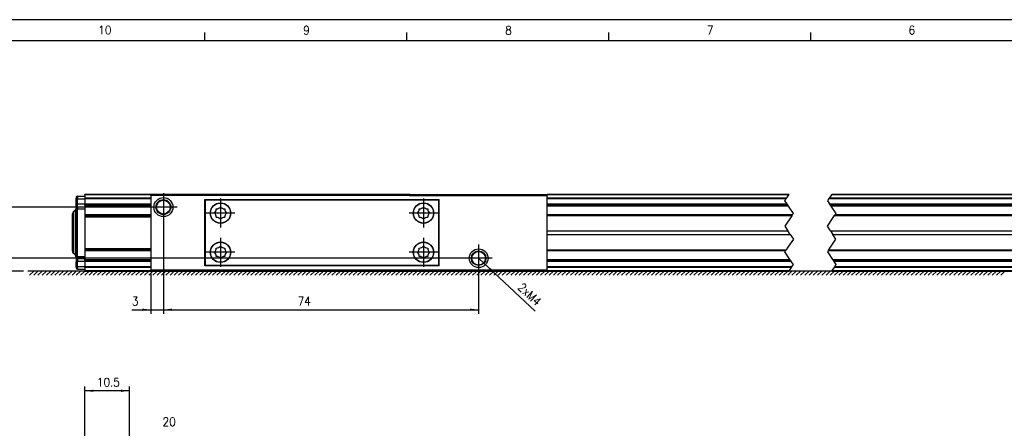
# Model space of a CAD drawing. Header units: inches. Extents: x -1131 to 657, y -1236 to -816.
# Tile 10 of 14: x -1013 to -782, y -912 to -816. Entities that reach past the tile are written whole.
import ezdxf

# ---------------------------------------------------------------- set-up
doc = ezdxf.new("R2010")
doc.units = ezdxf.units.IN
doc.linetypes.add('DOT_CENTER', pattern=[14, 12, -1, 0, -1])
doc.layers.add('1', color=7, linetype='Continuous')
doc.styles.add('CONVERTER_11', font='txt.shx', dxfattribs={"width": 0.9})
doc.dimstyles.new('ME10_DIM_13', dxfattribs={"dimtxt": 2, "dimasz": 2, "dimexe": 1, "dimexo": 1, "dimgap": 1, "dimtad": 1, "dimdec": 0, "dimdsep": 46, "dimtxsty": 'CONVERTER_11', "dimsah": 1, "dimcen": 0.09, "dimclrd": 2, "dimclre": 2, "dimclrt": 2, "dimadec": 0, "dimazin": 0, "dimtfac": 1, "dimtdec": 4, "dimtix": 1, "dimtmove": 0, "dimatfit": 3, "dimfxl": 1, "dimtolj": 1, "dimtzin": 0, "dimarcsym": 0})
doc.dimstyles.new('ME10_DIM_14', dxfattribs={"dimtxt": 2, "dimasz": 2, "dimexe": 1, "dimexo": 1, "dimgap": 1, "dimtad": 1, "dimdec": 0, "dimdsep": 46, "dimtxsty": 'CONVERTER_11', "dimsah": 1, "dimcen": 0.09, "dimclrd": 2, "dimclre": 2, "dimclrt": 2, "dimadec": 0, "dimazin": 0, "dimtfac": 1, "dimtdec": 4, "dimtix": 1, "dimtmove": 0, "dimatfit": 3, "dimfxl": 1, "dimtolj": 1, "dimtzin": 0, "dimarcsym": 0})
doc.dimstyles.new('ME10_DIM_15', dxfattribs={"dimtxt": 2, "dimasz": 2, "dimexe": 1, "dimexo": 1, "dimgap": 1, "dimtad": 1, "dimdsep": 46, "dimtxsty": 'CONVERTER_11', "dimsah": 1, "dimcen": 0.09, "dimclrd": 2, "dimclre": 2, "dimclrt": 2, "dimadec": 0, "dimazin": 0, "dimtfac": 1, "dimtdec": 4, "dimtix": 1, "dimtmove": 0, "dimatfit": 3, "dimfxl": 1, "dimtolj": 1, "dimtzin": 0, "dimarcsym": 0})
doc.dimstyles.new('ME10_DIM_16', dxfattribs={"dimtxt": 2, "dimasz": 2, "dimexe": 1, "dimexo": 1, "dimgap": 1, "dimtad": 1, "dimdsep": 46, "dimtxsty": 'CONVERTER_11', "dimsah": 1, "dimcen": 0.09, "dimclrd": 2, "dimclre": 2, "dimclrt": 2, "dimadec": 0, "dimazin": 0, "dimtfac": 1, "dimtdec": 4, "dimtix": 1, "dimtmove": 0, "dimatfit": 3, "dimfxl": 1, "dimtolj": 1, "dimtzin": 0, "dimarcsym": 0})
doc.dimstyles.new('ME10_DIM_45', dxfattribs={"dimtxt": 2, "dimasz": 2, "dimexe": 1, "dimexo": 1, "dimgap": 1, "dimtad": 1, "dimdsep": 46, "dimtxsty": 'CONVERTER_11', "dimsah": 1, "dimcen": 0.09, "dimclrd": 2, "dimclre": 2, "dimclrt": 2, "dimadec": 0, "dimazin": 0, "dimtfac": 1, "dimtdec": 4, "dimtix": 1, "dimtmove": 0, "dimatfit": 3, "dimfxl": 1, "dimtolj": 1, "dimtzin": 0, "dimarcsym": 0})

# ---------------------------------------------------------------- blocks, each defined once
blk = doc.blocks.new('CABEZA_S__28', base_point=(-982.5, -875))
at = {"color": 7, "linetype": 'Continuous'}
for p, q in [((-982.5, -857), (-982.5, -857.3)), ((-961.37, -857), (-982.5, -857)), ((-961.2, -857.3), (-982.5, -857.3)), ((-982.5, -857.3), (-982.5, -874.7)), ((-961.2, -857.3), (-961.37, -857)), ((-921.8, -857.3), (-961.2, -857.3)), ((-921.63, -857), (-921.8, -857.3)), ((-921.8, -857.3), (-889.5, -857.3)), ((-921.63, -857), (-889.5, -857)), ((-889.5, -857.3), (-889.5, -857)), ((-889.5, -874.7), (-889.5, -857.3)), ((-969.85, -873.8), (-969.85, -858.2)), ((-969.85, -858.2), (-914.8, -858.2)), ((-969.67, -873.65), (-969.67, -858.35)), ((-914.97, -858.35), (-969.67, -858.35)), ((-968.95, -858.2), (-968.95, -858.35)), ((-915.7, -858.35), (-915.7, -858.2)), ((-914.97, -858.35), (-914.97, -873.65)), ((-914.8, -873.8), (-914.8, -858.2)), ((-969.67, -873.65), (-914.97, -873.65)), ((-968.95, -873.65), (-968.95, -873.8)), ((-915.7, -873.8), (-915.7, -873.65)), ((-982.5, -874.7), (-982.5, -875)), ((-982.5, -874.7), (-961.2, -874.7)), ((-982.5, -875), (-961.37, -875)), ((-914.8, -873.8), (-969.85, -873.8)), ((-961.37, -875), (-961.2, -874.7)), ((-961.2, -874.7), (-921.8, -874.7)), ((-921.8, -874.7), (-889.5, -874.7)), ((-921.8, -874.7), (-921.63, -875)), ((-921.63, -875), (-889.5, -875)), ((-889.5, -875), (-889.5, -874.7))]:
    blk.add_line(p, q, dxfattribs=at)
for centre, radius in [((-979.55, -860), 2.24), ((-979.55, -860), 1.74), ((-979.55, -860), 1.62), ((-966.15, -861.4), 2.4), ((-966.15, -861.4), 2.35), ((-918.5, -861.4), 2.4), ((-918.5, -861.4), 2.35), ((-966.15, -870.6), 2.4), ((-966.15, -870.6), 2.35), ((-918.5, -870.6), 2.4), ((-918.5, -870.6), 2.35), ((-905.55, -872), 2.2), ((-905.55, -872), 1.7), ((-905.55, -872), 1.6)]:
    blk.add_circle(centre, radius, dxfattribs=at)
for centre, start, end in [((-968.65, -860.37), 316.4323, 358.5677), ((-968.65, -862.43), 1.4323, 43.5677), ((-967.18, -858.9), 271.4323, 313.5677), ((-965.12, -858.9), 226.4323, 268.5677), ((-963.65, -860.37), 181.4323, 223.5677), ((-963.65, -862.43), 136.4323, 178.5677), ((-921, -860.37), 316.4323, 358.5677), ((-921, -862.43), 1.4323, 43.5677), ((-919.53, -858.9), 271.4323, 313.5677), ((-917.47, -858.9), 226.4323, 268.5677), ((-916, -860.37), 181.4323, 223.5677), ((-916, -862.43), 136.4323, 178.5677), ((-967.18, -863.9), 46.4323, 88.5677), ((-965.12, -863.9), 91.4323, 133.5677), ((-919.53, -863.9), 46.4323, 88.5677), ((-917.47, -863.9), 91.4323, 133.5677), ((-968.65, -869.57), 316.4323, 358.5677), ((-968.65, -871.63), 1.4323, 43.5677), ((-967.18, -868.1), 271.4323, 313.5677), ((-965.12, -868.1), 226.4323, 268.5677), ((-963.65, -869.57), 181.4323, 223.5677), ((-963.65, -871.63), 136.4323, 178.5677), ((-921, -869.57), 316.4323, 358.5677), ((-921, -871.63), 1.4323, 43.5677), ((-919.53, -868.1), 271.4323, 313.5677), ((-917.47, -868.1), 226.4323, 268.5677), ((-916, -869.57), 181.4323, 223.5677), ((-916, -871.63), 136.4323, 178.5677), ((-967.18, -873.1), 46.4323, 88.5677), ((-965.12, -873.1), 91.4323, 133.5677), ((-919.53, -873.1), 46.4323, 88.5677), ((-917.47, -873.1), 91.4323, 133.5677)]:
    blk.add_arc(centre, 1.5, start, end, dxfattribs=at)
at = {"layer": '1', "color": 2, "linetype": 'DOT_CENTER'}
for p, q in [((-979.55, -856.76), (-979.55, -863.24)), ((-966.15, -858), (-966.15, -864.8)), ((-918.5, -858), (-918.5, -864.8)), ((-976.31, -860), (-982.8, -860)), ((-962.75, -861.4), (-969.55, -861.4)), ((-915.1, -861.4), (-921.9, -861.4)), ((-966.15, -867.2), (-966.15, -874)), ((-918.5, -867.2), (-918.5, -874)), ((-905.55, -868.8), (-905.55, -875.2)), ((-962.75, -870.6), (-969.55, -870.6)), ((-915.1, -870.6), (-921.9, -870.6)), ((-902.35, -872), (-908.75, -872))]:
    blk.add_line(p, q, dxfattribs=at)
blk = doc.blocks.new('PERFIL_S__29', base_point=(-1001, -875))
at = {"color": 7, "linetype": 'Continuous'}
for p, q in [((-999.75, -857.4), (-998, -857.4)), ((-999.75, -857.4), (-999.75, -858.09)), ((-998, -857.1), (-998, -857)), ((-982.5, -857), (-998, -857)), ((-998, -857.1), (-998, -857.82)), ((-982.5, -857.1), (-998, -857.1)), ((-921.63, -857), (-961.37, -857)), ((-921.68, -857.1), (-961.32, -857.1)), ((-832.68, -857), (-889.5, -857)), ((-832.75, -857.1), (-889.5, -857.1)), ((-757.7, -857.1), (-822.75, -857.1)), ((-757.63, -857), (-822.68, -857)), ((-1000, -857.65), (-1000, -857.99)), ((-1000, -859.12), (-1000, -857.99)), ((-999.98, -858.03), (-1000, -857.99)), ((-1000, -860.09), (-1000, -859.12)), ((-999.75, -858.09), (-998, -858.09)), ((-999.75, -859.21), (-999.75, -858.09)), ((-999.75, -859.9), (-999.75, -859.21)), ((-999.75, -859.21), (-998, -859.21)), ((-998, -857.82), (-998, -858)), ((-998, -857.82), (-982.5, -857.82)), ((-998, -858), (-998, -859.26)), ((-998, -858), (-982.5, -858)), ((-998, -859.54), (-998, -859.26)), ((-998, -859.26), (-982.5, -859.26)), ((-998, -859.54), (-998, -859.74)), ((-982.5, -859.54), (-998, -859.54)), ((-998, -859.74), (-998, -860.18)), ((-982.5, -859.74), (-998, -859.74)), ((-889.5, -857.82), (-833.23, -857.82)), ((-889.5, -858), (-833.35, -858)), ((-889.5, -859.26), (-833.17, -859.26)), ((-832.98, -859.54), (-889.5, -859.54)), ((-832.85, -859.74), (-889.5, -859.74)), ((-823.35, -858), (-758.3, -858)), ((-823.23, -857.82), (-758.18, -857.82)), ((-823.17, -859.26), (-758.13, -859.26)), ((-757.94, -859.54), (-822.98, -859.54)), ((-757.8, -859.74), (-822.85, -859.74)), ((-1001, -861.91), (-1001, -869.86)), ((-1000.29, -860.79), (-1000.71, -861.21)), ((-1000.71, -861.21), (-1000.71, -870.79)), ((-1000.29, -860.79), (-1000.29, -871.21)), ((-1000, -860.15), (-1000.02, -860.26)), ((-1000, -860.09), (-1000, -860.11)), ((-1000, -860.15), (-1000, -860.4)), ((-999.75, -860.4), (-1000, -860.4)), ((-1000, -871.6), (-1000, -860.4)), ((-999.75, -859.9), (-998, -859.9)), ((-999.75, -859.9), (-999.75, -860.4)), ((-999.75, -860.4), (-998, -860.4)), ((-999.75, -871.6), (-999.75, -860.4)), ((-998, -860.18), (-998, -860.4)), ((-998, -860.4), (-998, -871.6)), ((-998, -861.77), (-982.5, -861.77)), ((-998, -861.97), (-982.5, -861.97)), ((-889.5, -861.77), (-831.86, -861.77)), ((-889.5, -861.97), (-831.99, -861.97)), ((-821.99, -861.97), (-756.94, -861.97)), ((-821.86, -861.77), (-756.81, -861.77)), ((-998, -862.3), (-982.5, -862.3)), ((-889.5, -865.56), (-832.97, -865.56)), ((-889.5, -866.4), (-832.42, -866.39)), ((-822.97, -865.56), (-757.93, -865.56)), ((-822.42, -866.39), (-757.37, -866.39)), ((-1001, -869.86), (-1000.98, -870.26)), ((-1000.29, -871.21), (-1000.71, -870.79)), ((-998, -869.7), (-982.5, -869.7)), ((-998, -870.03), (-982.5, -870.03)), ((-982.5, -870.23), (-998, -870.23)), ((-889.5, -870.03), (-833.37, -870.03)), ((-833.5, -870.23), (-889.5, -870.23)), ((-758.45, -870.23), (-823.5, -870.23)), ((-823.37, -870.03), (-758.32, -870.03)), ((-1000, -871.6), (-1000, -871.85)), ((-999.75, -871.6), (-1000, -871.6)), ((-1000, -871.85), (-1000, -872.88)), ((-1000, -872.86), (-1000, -872.88)), ((-1000, -874.01), (-1000, -872.88)), ((-999.75, -871.6), (-999.75, -872.1)), ((-999.75, -871.6), (-998, -871.6)), ((-999.75, -872.1), (-998, -872.1)), ((-999.75, -872.1), (-999.75, -872.79)), ((-999.75, -873.91), (-999.75, -872.79)), ((-998, -872.79), (-999.75, -872.79)), ((-998, -871.6), (-998, -871.82)), ((-998, -871.82), (-998, -872.26)), ((-998, -872.46), (-998, -872.26)), ((-998, -872.26), (-982.5, -872.26)), ((-998, -872.46), (-998, -872.74)), ((-998, -872.46), (-982.5, -872.46)), ((-998, -872.74), (-998, -874)), ((-982.5, -872.74), (-998, -872.74)), ((-889.5, -872.26), (-832.51, -872.26)), ((-889.5, -872.46), (-832.37, -872.46)), ((-832.18, -872.74), (-889.5, -872.74)), ((-822.51, -872.26), (-757.46, -872.26)), ((-822.37, -872.46), (-757.33, -872.46)), ((-757.14, -872.74), (-822.18, -872.74)), ((-999.98, -873.97), (-1000, -874.01)), ((-1000, -874.01), (-1000, -874.35)), ((-999.75, -873.91), (-999.75, -874.6)), ((-999.75, -873.91), (-998, -873.91)), ((-999.75, -874.6), (-998, -874.6)), ((-998, -874.18), (-998, -874)), ((-982.5, -874), (-998, -874)), ((-998, -874.18), (-998, -874.9)), ((-982.5, -874.18), (-998, -874.18)), ((-998, -874.9), (-998, -875)), ((-998, -874.9), (-982.5, -874.9)), ((-998, -875), (-982.5, -875)), ((-961.37, -875), (-921.63, -875)), ((-961.32, -874.9), (-921.68, -874.9)), ((-832.01, -874), (-889.5, -874)), ((-832.13, -874.18), (-889.5, -874.18)), ((-889.5, -874.9), (-832.61, -874.9)), ((-889.5, -875), (-832.68, -875)), ((-822.68, -875), (-757.63, -875)), ((-822.61, -874.9), (-757.57, -874.9)), ((-757.09, -874.18), (-822.13, -874.18)), ((-756.96, -874), (-822.01, -874))]:
    blk.add_line(p, q, dxfattribs=at)
at = {"color": 2, "linetype": 'DOT_CENTER'}
for p, q in [((-833.23, -857.82), (-832.75, -857.1)), ((-832.75, -857.1), (-832.68, -857)), ((-822.75, -857.1), (-823.23, -857.82)), ((-822.68, -857), (-822.75, -857.1)), ((-833.68, -858.5), (-833.35, -858)), ((-833.17, -859.26), (-833.68, -858.5)), ((-833.35, -858), (-833.23, -857.82)), ((-833.17, -859.26), (-832.98, -859.54)), ((-832.85, -859.74), (-832.98, -859.54)), ((-831.68, -861.5), (-832.85, -859.74)), ((-823.35, -858), (-823.68, -858.5)), ((-823.68, -858.5), (-823.17, -859.26)), ((-823.23, -857.82), (-823.35, -858)), ((-822.98, -859.54), (-823.17, -859.26)), ((-822.98, -859.54), (-822.85, -859.74)), ((-822.85, -859.74), (-821.68, -861.5)), ((-832.04, -862.04), (-833.68, -864.5)), ((-831.99, -861.97), (-832.04, -862.04)), ((-831.99, -861.97), (-831.86, -861.77)), ((-831.86, -861.77), (-831.68, -861.5)), ((-822.47, -862.69), (-821.99, -861.97)), ((-821.86, -861.77), (-821.99, -861.97)), ((-821.68, -861.5), (-821.86, -861.77)), ((-823.68, -864.5), (-822.47, -862.69)), ((-833.68, -864.5), (-832.97, -865.56)), ((-832.42, -866.39), (-832.97, -865.56)), ((-832.42, -866.39), (-831.68, -867.5)), ((-822.97, -865.56), (-823.68, -864.5)), ((-822.97, -865.56), (-822.42, -866.39)), ((-821.68, -867.5), (-822.42, -866.39)), ((-831.68, -867.5), (-832.97, -869.43)), ((-822.97, -869.43), (-821.68, -867.5)), ((-833.68, -870.5), (-833.5, -870.23)), ((-832.51, -872.26), (-833.68, -870.5)), ((-833.5, -870.23), (-833.37, -870.03)), ((-832.97, -869.43), (-833.37, -870.03)), ((-823.5, -870.23), (-823.68, -870.5)), ((-823.68, -870.5), (-822.51, -872.26)), ((-823.37, -870.03), (-823.5, -870.23)), ((-823.37, -870.03), (-822.97, -869.43)), ((-832.37, -872.46), (-832.51, -872.26)), ((-832.37, -872.46), (-832.18, -872.74)), ((-831.68, -873.5), (-832.18, -872.74)), ((-832.01, -874), (-831.68, -873.5)), ((-822.51, -872.26), (-822.37, -872.46)), ((-822.18, -872.74), (-822.37, -872.46)), ((-822.18, -872.74), (-821.68, -873.5)), ((-821.68, -873.5), (-822.01, -874)), ((-832.68, -875), (-832.61, -874.9)), ((-832.61, -874.9), (-832.13, -874.18)), ((-832.13, -874.18), (-832.01, -874)), ((-822.61, -874.9), (-822.68, -875)), ((-822.13, -874.18), (-822.61, -874.9)), ((-822.01, -874), (-822.13, -874.18))]:
    blk.add_line(p, q, dxfattribs=at)
at = {"color": 7, "linetype": 'Continuous'}
for centre, radius, start, end in [((-999.75, -857.65), 0.25, 90, 180), ((-1000, -861.91), 1, 135, 180), ((-1001, -860.09), 1, 315.0005, 350.0005), ((-999.75, -860.15), 0.25, 90, 180), ((-1000, -870.09), 1, 189.9995, 224.9995), ((-1001, -871.91), 1, 0, 45), ((-999.75, -871.85), 0.25, 180, 270), ((-999.75, -874.35), 0.25, 180, 270)]:
    blk.add_arc(centre, radius, start, end, dxfattribs=at)
blk.add_open_spline([(-1000, -859.12), (-1000, -859.12), (-1000, -859.13), (-1000, -859.13), (-1000, -859.13)], degree=3, dxfattribs=at)
for points, knots in [([(-1000, -859.13), (-999.99, -859.14), (-999.97, -859.17), (-999.91, -859.2), (-999.83, -859.21), (-999.78, -859.21), (-999.75, -859.21)], [0, 0, 0, 0, 0.0473305, 0.1089219, 0.185823, 0.2715109, 0.2715109, 0.2715109, 0.2715109]), ([(-999.98, -858.03), (-999.97, -858.04), (-999.94, -858.06), (-999.89, -858.07), (-999.82, -858.08), (-999.77, -858.08), (-999.75, -858.09)], [0, 0, 0, 0, 0.044371, 0.1017279, 0.1690644, 0.2417453, 0.2417453, 0.2417453, 0.2417453]), ([(-999.75, -872.79), (-999.78, -872.79), (-999.83, -872.79), (-999.91, -872.8), (-999.96, -872.82), (-999.99, -872.85), (-1000, -872.86)], [0, 0, 0, 0, 0.0856892, 0.162591, 0.2236226, 0.2660487, 0.2660487, 0.2660487, 0.2660487]), ([(-999.75, -873.91), (-999.77, -873.92), (-999.82, -873.92), (-999.89, -873.93), (-999.94, -873.94), (-999.97, -873.96), (-999.98, -873.97)], [0, 0, 0, 0, 0.0726797, 0.1400153, 0.1973718, 0.2417429, 0.2417429, 0.2417429, 0.2417429])]:
    blk.add_open_spline(points, degree=3, knots=knots, dxfattribs=at)
blk = doc.blocks.new('S_820__30', base_point=(-1001, -875))
for name, p in [('PERFIL_S__29', (-1001, -875)), ('CABEZA_S__28', (-982.5, -875))]:
    blk.add_blockref(name, p)
blk = doc.blocks.new('*D56')
at = {"layer": '1', "color": 2, "linetype": 'Continuous'}
for p, q in [((-979.55, -861), (-979.55, -885.09)), ((-905.55, -873), (-905.55, -885.09)), ((-979.55, -884.09), (-905.55, -884.09))]:
    blk.add_line(p, q, dxfattribs=at)
at = {"layer": '1', "color": 2}
for points in [[(-977.55, -883.83), (-977.55, -884.36), (-979.55, -884.09)], [(-907.55, -884.36), (-907.55, -883.83), (-905.55, -884.09)]]:
    blk.add_solid(points, dxfattribs=at)
at = {"layer": '1', "color": 2, "insert": (-948.02, -883.09), "char_height": 2, "attachment_point": 7, "rotation": 0.0001, "line_spacing_factor": 0.60024, "style": 'CONVERTER_11'}
blk.add_mtext('74', dxfattribs=at)
blk = doc.blocks.new('*D57')
at = {"layer": '1', "color": 2, "linetype": 'Continuous'}
for p, q in [((-979.55, -861), (-979.55, -885.09)), ((-982.5, -875.7), (-982.5, -885.09)), ((-986.96, -884.09), (-982.5, -884.09)), ((-982.5, -884.09), (-979.55, -884.09)), ((-979.55, -884.09), (-975.55, -884.09))]:
    blk.add_line(p, q, dxfattribs=at)
at = {"layer": '1', "color": 2}
for points in [[(-984.5, -884.36), (-984.5, -883.83), (-982.5, -884.09)], [(-977.55, -883.83), (-977.55, -884.36), (-979.55, -884.09)]]:
    blk.add_solid(points, dxfattribs=at)
at = {"layer": '1', "color": 2, "insert": (-986.96, -883.09), "char_height": 2, "attachment_point": 7, "rotation": 0.0001, "line_spacing_factor": 0.60024, "style": 'CONVERTER_11'}
blk.add_mtext('3', dxfattribs=at)
blk = doc.blocks.new('*D58')
at = {"layer": '1', "color": 2, "linetype": 'Continuous'}
for p, q in [((-1025.77, -868), (-1025.77, -872)), ((-906.55, -872), (-1026.77, -872)), ((-1025.77, -872), (-1025.77, -875)), ((-1012.39, -875), (-1026.77, -875)), ((-1025.77, -875), (-1025.77, -879))]:
    blk.add_line(p, q, dxfattribs=at)
at = {"layer": '1', "color": 2}
for points in [[(-1026.03, -870), (-1025.5, -870), (-1025.77, -872)], [(-1025.5, -877), (-1026.03, -877), (-1025.77, -875)]]:
    blk.add_solid(points, dxfattribs=at)
at = {"layer": '1', "color": 2, "insert": (-1026.77, -878.94), "char_height": 2, "attachment_point": 7, "rotation": 90, "line_spacing_factor": 0.60024, "style": 'CONVERTER_11'}
blk.add_mtext('3', dxfattribs=at)
blk = doc.blocks.new('*D59')
at = {"layer": '1', "color": 2, "linetype": 'Continuous'}
for p, q in [((-980.55, -860), (-1032.99, -860)), ((-1031.99, -860), (-1031.99, -872)), ((-906.55, -872), (-1032.99, -872))]:
    blk.add_line(p, q, dxfattribs=at)
at = {"layer": '1', "color": 2}
for points in [[(-1031.73, -862), (-1032.25, -862), (-1031.99, -860)], [(-1032.25, -870), (-1031.73, -870), (-1031.99, -872)]]:
    blk.add_solid(points, dxfattribs=at)
at = {"layer": '1', "color": 2, "insert": (-1032.99, -867.2), "char_height": 2, "attachment_point": 7, "rotation": 90, "line_spacing_factor": 0.60024, "style": 'CONVERTER_11'}
blk.add_mtext('12', dxfattribs=at)
blk = doc.blocks.new('*D60')
at = {"layer": '1', "color": 2, "linetype": 'Continuous'}
blk.add_line((-905.55, -872), (-892.28, -884.43), dxfattribs=at)
at = {"layer": '1', "color": 2}
blk.add_solid([(-902.31, -874.68), (-902.67, -875.06), (-903.95, -873.5)], dxfattribs=at)
at = {"layer": '1', "color": 2, "insert": (-896.56, -879.06), "char_height": 2, "attachment_point": 7, "rotation": 316.8747, "line_spacing_factor": 0.60024, "style": 'CONVERTER_11'}
blk.add_mtext('\\C2;\\C2;2xM4', dxfattribs=at)
blk = doc.blocks.new('*D88')
at = {"layer": '1', "color": 2, "linetype": 'Continuous'}
for p, q in [((-998, -943.15), (-998, -902.12)), ((-987.5, -903.12), (-998, -903.12)), ((-987.5, -956.4), (-987.5, -902.12))]:
    blk.add_line(p, q, dxfattribs=at)
at = {"layer": '1', "color": 2}
for points in [[(-996, -902.86), (-996, -903.38), (-998, -903.12)], [(-989.5, -903.38), (-989.5, -902.86), (-987.5, -903.12)]]:
    blk.add_solid(points, dxfattribs=at)
at = {"layer": '1', "color": 2, "insert": (-995.17, -902.12), "char_height": 2, "attachment_point": 7, "rotation": 0.0001, "line_spacing_factor": 0.60024, "style": 'CONVERTER_11'}
blk.add_mtext('10.5', dxfattribs=at)
blk = doc.blocks.new('Marco_a2', base_point=(-834, -1026))
at = {"layer": '1', "color": 2, "linetype": 'Continuous'}
for p, q in [((-537, -816), (-1131, -816)), ((-969.85, -821), (-969.85, -819)), ((-922.43, -821), (-922.43, -819)), ((-875.02, -821), (-875.02, -819)), ((-827.6, -821), (-827.6, -819))]:
    blk.add_line(p, q, dxfattribs=at)
at = {"layer": '1', "color": 7, "linetype": 'Continuous'}
blk.add_line((-542, -821), (-1111, -821), dxfattribs=at)
at = {"layer": '1', "color": 2, "char_height": 2, "attachment_point": 4, "line_spacing_factor": 1.20048, "style": 'CONVERTER_11'}
for s, insert in [('10', (-994.84, -818.42)), ('9', (-946.72, -818.48)), ('8', (-899.32, -818.51)), ('7', (-851.97, -818.45)), ('6', (-804.64, -818.44))]:
    blk.add_mtext(s, dxfattribs=dict(at, insert=insert))
blk = doc.blocks.new('Top', base_point=(-834, -1026))
blk.add_blockref('Marco_a2', (-834, -1026))
blk = doc.blocks.new('_dummy_frame', base_point=(-1131, -1236))
blk.add_blockref('Top', (-834, -1026))
blk = doc.blocks.new('E', base_point=(-845, -866))
at = {"layer": '1', "color": 7, "linetype": 'Continuous'}
for p, q in [((-570.886, -875), (-1011.386, -875)), ((-1010.005, -875), (-1011.005, -876)), ((-1009.005, -875), (-1010.005, -876)), ((-1008.005, -875), (-1009.005, -876)), ((-1007.005, -875), (-1008.005, -876)), ((-1006.005, -875), (-1007.005, -876)), ((-1005.005, -875), (-1006.005, -876)), ((-1004.005, -875), (-1005.005, -876)), ((-1003.005, -875), (-1004.005, -876)), ((-1002.005, -875), (-1003.005, -876)), ((-1001.005, -875), (-1002.005, -876)), ((-1000.005, -875), (-1001.005, -876)), ((-999.005, -875), (-1000.005, -876)), ((-998.005, -875), (-999.005, -876)), ((-997.005, -875), (-998.005, -876)), ((-996.005, -875), (-997.005, -876)), ((-995.005, -875), (-996.005, -876)), ((-994.005, -875), (-995.005, -876)), ((-993.005, -875), (-994.005, -876)), ((-992.005, -875), (-993.005, -876)), ((-991.005, -875), (-992.005, -876)), ((-990.005, -875), (-991.005, -876)), ((-989.005, -875), (-990.005, -876)), ((-988.005, -875), (-989.005, -876)), ((-987.005, -875), (-988.005, -876)), ((-986.005, -875), (-987.005, -876)), ((-985.005, -875), (-986.005, -876)), ((-984.005, -875), (-985.005, -876)), ((-983.005, -875), (-984.005, -876)), ((-982.005, -875), (-983.005, -876)), ((-981.005, -875), (-982.005, -876)), ((-980.005, -875), (-981.005, -876)), ((-979.005, -875), (-980.005, -876)), ((-978.005, -875), (-979.005, -876)), ((-977.005, -875), (-978.005, -876)), ((-976.005, -875), (-977.005, -876)), ((-975.005, -875), (-976.005, -876)), ((-974.005, -875), (-975.005, -876)), ((-973.005, -875), (-974.005, -876)), ((-972.005, -875), (-973.005, -876)), ((-971.005, -875), (-972.005, -876)), ((-970.005, -875), (-971.005, -876)), ((-969.005, -875), (-970.005, -876)), ((-968.005, -875), (-969.005, -876)), ((-967.005, -875), (-968.005, -876)), ((-966.005, -875), (-967.005, -876)), ((-965.005, -875), (-966.005, -876)), ((-964.005, -875), (-965.005, -876)), ((-963.005, -875), (-964.005, -876)), ((-962.005, -875), (-963.005, -876)), ((-961.005, -875), (-962.005, -876)), ((-960.005, -875), (-961.005, -876)), ((-959.005, -875), (-960.005, -876)), ((-958.005, -875), (-959.005, -876)), ((-957.005, -875), (-958.005, -876)), ((-956.005, -875), (-957.005, -876)), ((-955.005, -875), (-956.005, -876)), ((-954.005, -875), (-955.005, -876)), ((-953.005, -875), (-954.005, -876)), ((-952.005, -875), (-953.005, -876)), ((-951.005, -875), (-952.005, -876)), ((-950.005, -875), (-951.005, -876)), ((-949.005, -875), (-950.005, -876)), ((-948.005, -875), (-949.005, -876)), ((-947.005, -875), (-948.005, -876)), ((-946.005, -875), (-947.005, -876)), ((-945.005, -875), (-946.005, -876)), ((-944.005, -875), (-945.005, -876)), ((-943.005, -875), (-944.005, -876)), ((-942.005, -875), (-943.005, -876)), ((-941.005, -875), (-942.005, -876)), ((-940.005, -875), (-941.005, -876)), ((-939.005, -875), (-940.005, -876)), ((-938.005, -875), (-939.005, -876)), ((-937.005, -875), (-938.005, -876)), ((-936.005, -875), (-937.005, -876)), ((-935.005, -875), (-936.005, -876)), ((-934.005, -875), (-935.005, -876)), ((-933.005, -875), (-934.005, -876)), ((-932.005, -875), (-933.005, -876)), ((-931.005, -875), (-932.005, -876)), ((-930.005, -875), (-931.005, -876)), ((-929.005, -875), (-930.005, -876)), ((-928.005, -875), (-929.005, -876)), ((-927.005, -875), (-928.005, -876)), ((-926.005, -875), (-927.005, -876)), ((-925.005, -875), (-926.005, -876)), ((-924.005, -875), (-925.005, -876)), ((-923.005, -875), (-924.005, -876)), ((-922.005, -875), (-923.005, -876)), ((-921.005, -875), (-922.005, -876)), ((-920.005, -875), (-921.005, -876)), ((-919.005, -875), (-920.005, -876)), ((-918.005, -875), (-919.005, -876)), ((-917.005, -875), (-918.005, -876)), ((-916.005, -875), (-917.005, -876)), ((-915.005, -875), (-916.005, -876)), ((-914.005, -875), (-915.005, -876)), ((-913.005, -875), (-914.005, -876)), ((-912.005, -875), (-913.005, -876)), ((-911.005, -875), (-912.005, -876)), ((-910.005, -875), (-911.005, -876)), ((-909.005, -875), (-910.005, -876)), ((-908.005, -875), (-909.005, -876)), ((-907.005, -875), (-908.005, -876)), ((-906.005, -875), (-907.005, -876)), ((-905.005, -875), (-906.005, -876)), ((-904.005, -875), (-905.005, -876)), ((-903.005, -875), (-904.005, -876)), ((-902.005, -875), (-903.005, -876)), ((-901.005, -875), (-902.005, -876)), ((-900.005, -875), (-901.005, -876)), ((-899.005, -875), (-900.005, -876)), ((-898.005, -875), (-899.005, -876)), ((-897.005, -875), (-898.005, -876)), ((-896.005, -875), (-897.005, -876)), ((-895.005, -875), (-896.005, -876)), ((-894.005, -875), (-895.005, -876)), ((-893.005, -875), (-894.005, -876)), ((-892.005, -875), (-893.005, -876)), ((-891.005, -875), (-892.005, -876)), ((-890.005, -875), (-891.005, -876)), ((-889.005, -875), (-890.005, -876)), ((-888.005, -875), (-889.005, -876)), ((-887.005, -875), (-888.005, -876)), ((-886.005, -875), (-887.005, -876)), ((-885.005, -875), (-886.005, -876)), ((-884.005, -875), (-885.005, -876)), ((-883.005, -875), (-884.005, -876)), ((-882.005, -875), (-883.005, -876)), ((-881.005, -875), (-882.005, -876)), ((-880.005, -875), (-881.005, -876)), ((-879.005, -875), (-880.005, -876)), ((-878.005, -875), (-879.005, -876)), ((-877.005, -875), (-878.005, -876)), ((-876.005, -875), (-877.005, -876)), ((-875.005, -875), (-876.005, -876)), ((-874.005, -875), (-875.005, -876)), ((-873.005, -875), (-874.005, -876)), ((-872.005, -875), (-873.005, -876)), ((-871.005, -875), (-872.005, -876)), ((-870.005, -875), (-871.005, -876)), ((-869.005, -875), (-870.005, -876)), ((-868.005, -875), (-869.005, -876)), ((-867.005, -875), (-868.005, -876)), ((-866.005, -875), (-867.005, -876)), ((-865.005, -875), (-866.005, -876)), ((-864.005, -875), (-865.005, -876)), ((-863.005, -875), (-864.005, -876)), ((-862.005, -875), (-863.005, -876)), ((-861.005, -875), (-862.005, -876)), ((-860.005, -875), (-861.005, -876)), ((-859.005, -875), (-860.005, -876)), ((-858.005, -875), (-859.005, -876)), ((-857.005, -875), (-858.005, -876)), ((-856.005, -875), (-857.005, -876)), ((-855.005, -875), (-856.005, -876)), ((-854.005, -875), (-855.005, -876)), ((-853.005, -875), (-854.005, -876)), ((-852.005, -875), (-853.005, -876)), ((-851.005, -875), (-852.005, -876)), ((-850.005, -875), (-851.005, -876)), ((-849.005, -875), (-850.005, -876)), ((-848.005, -875), (-849.005, -876)), ((-847.005, -875), (-848.005, -876)), ((-846.005, -875), (-847.005, -876)), ((-845.005, -875), (-846.005, -876)), ((-844.005, -875), (-845.005, -876)), ((-843.005, -875), (-844.005, -876)), ((-842.005, -875), (-843.005, -876)), ((-841.005, -875), (-842.005, -876)), ((-840.005, -875), (-841.005, -876)), ((-839.005, -875), (-840.005, -876)), ((-838.005, -875), (-839.005, -876)), ((-837.005, -875), (-838.005, -876)), ((-836.005, -875), (-837.005, -876)), ((-835.005, -875), (-836.005, -876)), ((-834.005, -875), (-835.005, -876)), ((-833.005, -875), (-834.005, -876)), ((-832.005, -875), (-833.005, -876)), ((-831.005, -875), (-832.005, -876)), ((-830.005, -875), (-831.005, -876)), ((-829.005, -875), (-830.005, -876)), ((-828.005, -875), (-829.005, -876)), ((-827.005, -875), (-828.005, -876)), ((-826.005, -875), (-827.005, -876)), ((-825.005, -875), (-826.005, -876)), ((-824.005, -875), (-825.005, -876)), ((-823.005, -875), (-824.005, -876)), ((-822.005, -875), (-823.005, -876)), ((-821.005, -875), (-822.005, -876)), ((-820.005, -875), (-821.005, -876)), ((-819.005, -875), (-820.005, -876)), ((-818.005, -875), (-819.005, -876)), ((-817.005, -875), (-818.005, -876)), ((-816.005, -875), (-817.005, -876)), ((-815.005, -875), (-816.005, -876)), ((-814.005, -875), (-815.005, -876)), ((-813.005, -875), (-814.005, -876)), ((-812.005, -875), (-813.005, -876)), ((-811.005, -875), (-812.005, -876)), ((-810.005, -875), (-811.005, -876)), ((-809.005, -875), (-810.005, -876)), ((-808.005, -875), (-809.005, -876)), ((-807.005, -875), (-808.005, -876)), ((-806.005, -875), (-807.005, -876)), ((-805.005, -875), (-806.005, -876)), ((-804.005, -875), (-805.005, -876)), ((-803.005, -875), (-804.005, -876)), ((-802.005, -875), (-803.005, -876)), ((-801.005, -875), (-802.005, -876)), ((-800.005, -875), (-801.005, -876)), ((-799.005, -875), (-800.005, -876)), ((-798.005, -875), (-799.005, -876)), ((-797.005, -875), (-798.005, -876)), ((-796.005, -875), (-797.005, -876)), ((-795.005, -875), (-796.005, -876)), ((-794.005, -875), (-795.005, -876)), ((-793.005, -875), (-794.005, -876)), ((-792.005, -875), (-793.005, -876)), ((-791.005, -875), (-792.005, -876)), ((-790.005, -875), (-791.005, -876)), ((-789.005, -875), (-790.005, -876)), ((-788.005, -875), (-789.005, -876)), ((-787.005, -875), (-788.005, -876)), ((-786.005, -875), (-787.005, -876)), ((-785.005, -875), (-786.005, -876)), ((-784.005, -875), (-785.005, -876)), ((-783.005, -875), (-784.005, -876)), ((-782.005, -875), (-783.005, -876))]:
    blk.add_line(p, q, dxfattribs=at)
blk.add_blockref('S_820__30', (-1001, -875))
at = {"layer": '1'}
blk.add_blockref('*D60', (0, 0), dxfattribs=at)
for base, p1, p2, dimstyle, picture, middle in [((-1031.99, -860), (-905.553, -872), (-979.553, -860), 'ME10_DIM_16', '*D59', (-1033.99, -866)), ((-1025.767, -872), (-1011.386, -875), (-905.553, -872), 'ME10_DIM_15', '*D58', (-1027.767, -878.34))]:
    dim = blk.add_linear_dim(base=base, p1=p1, p2=p2, angle=90, dimstyle=dimstyle, dxfattribs=at)
    dim.commit()
    dim.dimension.update_dxf_attribs({"geometry": picture, "text_midpoint": middle, "text_rotation": 90})
for base, p1, p2, dimstyle, picture, middle in [((-982.5, -884.093), (-979.553, -860), (-982.5, -874.7), 'ME10_DIM_14', '*D57', (-986.355, -882.093)), ((-979.553, -884.093), (-905.553, -872), (-979.553, -860), 'ME10_DIM_13', '*D56', (-946.52, -882.093))]:
    dim = blk.add_linear_dim(base=base, p1=p1, p2=p2, dimstyle=dimstyle, dxfattribs=at)
    dim.commit()
    dim.dimension.update_dxf_attribs({"geometry": picture, "text_midpoint": middle, "text_rotation": 0.00014})
blk = doc.blocks.new('A', base_point=(-845, -971))
at = {"layer": '1', "color": 2, "style": 'CONVERTER_11', "width": 0.9}
blk.add_text('20', height=2, dxfattribs=at).set_placement((-979.7454, -911.3953))
at = {"layer": '1'}
dim = blk.add_linear_dim(base=(-987.5, -903.1187), p1=(-998, -944.145), p2=(-987.5, -957.395), dimstyle='ME10_DIM_45', dxfattribs=at)
dim.commit()
dim.dimension.update_dxf_attribs({"geometry": '*D88', "text_midpoint": (-992.75, -901.1187), "text_rotation": 0.000139})

msp = doc.modelspace()

# ---------------------------------------------------------------- block references
for name, p in [('E', (-845, -866)), ('A', (-845, -971))]:
    msp.add_blockref(name, p)
at = {"layer": '1'}
msp.add_blockref('_dummy_frame', (-1131, -1236), dxfattribs=at)

doc.saveas('drawing.dxf')
